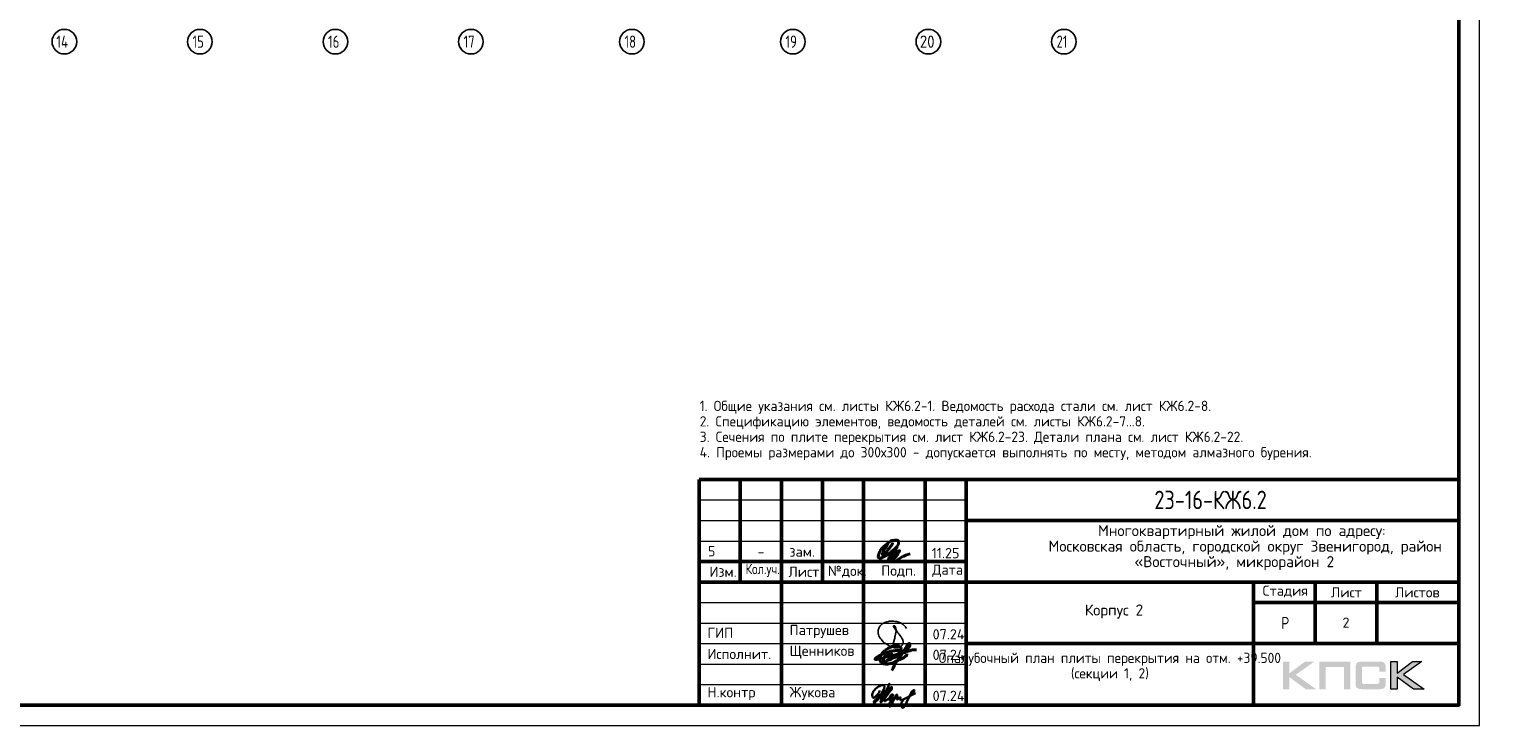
# Model space of a CAD drawing. Header units: millimetres. Extents: x 40580 to 1930067, y -240640 to 81020.
# Tile 15 of 246: x 237034 to 272813, y -240440 to -223470. Entities that reach past the tile are written whole.
import ezdxf

# ---------------------------------------------------------------- set-up
doc = ezdxf.new("R2010")
doc.units = ezdxf.units.MM
doc.linetypes.add('CENTER', pattern=[2, 1.25, -0.25, 0.25, -0.25])
for name, color, linetype, lineweight in [('Standard', 7, 'Continuous', 25), ('ОСИ', 7, 'CENTER', 15), ('Основная', 7, 'Continuous', 40)]:
    doc.layers.add(name, color=color, linetype=linetype, lineweight=lineweight)
doc.styles.add('GOST 2.304', font='isocpeur.ttf', dxfattribs={"width": 0.8})
doc.styles.add('ISOCPEUR', font='isocpeur.ttf')
doc.styles.get("Standard").update_dxf_attribs({"font": 'isocpeur.ttf'})

# ---------------------------------------------------------------- blocks, each defined once
blk = doc.blocks.new('яяя')
at = {"lineweight": 30}
for points in [[(345424, 110432), (345425, 110410), (345424, 110397), (345417, 110379), (345406, 110350), (345390, 110319), (345357, 110275), (345310, 110221), (345265, 110176), (345198, 110110), (345161, 110077), (345133, 110066), (345116, 110066), (345102, 110075), (345090, 110091), (345082, 110115), (345074, 110146), (345066, 110182), (345064, 110206), (345067, 110234), (345077, 110278), (345095, 110320), (345114, 110361), (345134, 110395), (345159, 110428), (345195, 110469), (345228, 110506), (345284, 110560), (345331, 110595), (345379, 110625), (345435, 110648), (345486, 110670), (345532, 110686), (345573, 110696), (345605, 110698), (345621, 110695), (345635, 110687), (345648, 110671), (345656, 110649), (345659, 110625), (345659, 110583), (345656, 110553), (345647, 110523), (345635, 110489), (345387, 110033), (345349, 109985), (345311, 109948), (345247, 109889), (345209, 109858), (345192, 109844), (345180, 109837), (345157, 109833), (345150, 109835), (345140, 109842), (345135, 109856), (345138, 109881), (345148, 109892), (345183, 109930), (345267, 110024), (345343, 110105), (345455, 110213), (345617, 110343), (345775, 110456), (345811, 110526), (345838, 110607), (345890, 110740), (345902, 110771), (345698, 110295), (345672, 110226), (345626, 110132), (345572, 110032), (345518, 109953), (345481, 109918), (345497, 110001), (345567, 110147), (345655, 110301), (345760, 110442)], [(345481, 109918), (345476, 109896), (345475, 109874), (345485, 109861), (345506, 109866), (345539, 109891), (345632, 109983), (345968, 110450), (346022, 110527), (346029, 110560), (346027, 110579), (346026, 110590), (346010, 110605), (345993, 110609), (345975, 110601), (345962, 110584), (345954, 110562), (345857, 110421), (345783, 110292), (345741, 110183), (345701, 110079), (345665, 109985), (345660, 109952), (345666, 109929), (345669, 109915), (345682, 109910), (345702, 109914), (345735, 109941), (345846, 110007), (346065, 110160), (346075, 110193), (346070, 110217), (346066, 110236), (346052, 110241), (346030, 110241), (346007, 110228), (345978, 110203), (345960, 110164), (345892, 110010), (345895, 109986), (345904, 109966), (345925, 109964), (345969, 109968), (346045, 110000), (346218, 110114), (346261, 110154), (346280, 110184), (346282, 110210), (346278, 110225), (346263, 110229), (346241, 110222), (346220, 110198), (346162, 110049), (345989, 109904), (345932, 109849), (345906, 109805), (345891, 109739), (345890, 109690), (345899, 109652), (345924, 109647), (345956, 109655), (345980, 109674), (346058, 109838), (346158, 110046), (346261, 110098), (346314, 110120), (346292, 110079), (346269, 110036), (346261, 110008), (346267, 109998), (346293, 109998), (346363, 110039), (346445, 110095), (346421, 110068), (346414, 110040), (346407, 110011), (346416, 109990), (346466, 109972), (346509, 109977), (346574, 109984), (347172, 110293)], [(346586, 109971), (346543, 109917), (346509, 109873), (346489, 109825), (346475, 109767), (346472, 109710), (346478, 109675), (346485, 109641), (346501, 109621), (346517, 109602), (346542, 109589), (346568, 109592), (346605, 109620), (346680, 109731), (346736, 109842), (346865, 110115), (346962, 110290), (346969, 110318), (346979, 110360), (347013, 110403), (347056, 110434), (347091, 110450), (347109, 110450), (347121, 110434), (347115, 110405), (347072, 110355), (347012, 110307), (346924, 110222)]]:
    blk.add_lwpolyline(points, dxfattribs=at)
blk = doc.blocks.new('Из_буфера32210')
at = {"color": 7, "lineweight": 25}
blk.add_lwpolyline([(357, 84), (386, 160), (399, 213), (405, 239), (412, 268), (420, 299), (427, 339), (434, 380), (437, 414), (438, 442), (436, 466), (430, 489), (425, 504), (417, 519), (409, 531), (405, 535), (403, 536), (400, 539), (394, 541), (387, 543), (383, 542), (379, 539), (377, 534), (377, 528), (379, 523), (438, 428), (470, 382), (484, 365), (504, 341), (528, 310), (551, 280), (562, 264), (575, 247), (582, 235), (589, 220), (599, 198), (606, 184), (610, 167), (611, 155), (612, 143), (611, 127), (609, 116), (603, 96), (596, 82), (588, 69), (579, 56), (563, 43), (551, 34), (539, 25), (524, 16), (511, 10), (494, 5), (481, 3), (456, 0), (432, 1), (415, 3), (396, 6), (375, 11), (355, 19), (336, 24), (310, 31), (293, 39), (269, 53), (243, 69), (223, 80), (202, 93), (180, 109), (152, 128), (126, 152), (98, 182), (77, 211), (52, 241), (32, 266), (20, 293), (8, 329), (3, 348), (1, 373), (0, 393), (1, 417), (6, 440), (13, 454), (20, 476), (26, 497), (38, 517), (47, 529), (60, 548), (75, 563), (95, 581), (115, 593), (135, 606), (161, 618), (187, 628), (213, 638), (251, 647), (282, 653), (319, 655), (353, 655), (384, 652), (418, 648), (460, 641), (503, 628), (544, 611), (579, 594), (611, 573), (639, 545), (666, 515), (679, 496), (694, 471)], dxfattribs=at)

msp = doc.modelspace()

# ---------------------------------------------------------------- hatches: boundary and pattern name
h = msp.add_hatch(color=256)
h.paths.add_polyline_path([(268319.3, -238883.5), (268091.8, -238883.5), (267719.7, -239163.5), (267719.7, -238883.5), (267562.1, -238883.5), (267562.1, -239555.6), (267719.7, -239555.6), (267719.7, -239260.3), (268122.2, -239555.6), (268373.9, -239555.6), (267873.3, -239200.2)])
h.paths.add_polyline_path([(268602.1, -239010), (269047.4, -239010), (269047.4, -239555.6), (269203.6, -239555.6), (269203.6, -238883.5), (269037, -238883.5), (268445.8, -238883.5), (268445.8, -239042.5), (268445.8, -239555.6), (268602.1, -239555.6)])
h.paths.add_polyline_path([(270341.8, -238880), (270184.2, -238880), (270184.2, -239552.8), (270341.8, -239552.8), (270341.8, -239256.9), (270744.2, -239552.8), (270995.9, -239552.8), (270495.3, -239196.7), (270941.3, -238880), (270714.5, -238880), (270341.8, -239160)])
msp.add_hatch(color=256).paths.add_polyline_path([(270052.8, -238954.7), (270050.7, -238947.1), (270047.9, -238940.9), (270044.5, -238934.6), (270041, -238928.4), (270037.6, -238923.6), (270033.4, -238918.7), (270029.3, -238913.9), (270025.1, -238909.7), (270019.6, -238906.3), (270014.1, -238902.1), (270007.8, -238898.7), (270000.9, -238895.9), (269994, -238893.1), (269986.4, -238890.4), (269978.8, -238888.3), (269960.8, -238884.8), (269941.4, -238882.1), (269920, -238880.7), (269896.5, -238880), (269495.4, -238880), (269471.9, -238880.7), (269451.2, -238882.1), (269431.1, -238884.8), (269413.9, -238888.3), (269405.6, -238891.1), (269397.9, -238893.1), (269391, -238895.9), (269384.8, -238899.4), (269378.6, -238902.1), (269372.4, -238906.3), (269367.5, -238909.7), (269362.7, -238913.9), (269358.5, -238918.7), (269355.1, -238923.6), (269350.9, -238928.4), (269347.5, -238934.6), (269344.7, -238940.9), (269341.9, -238947.8), (269339.2, -238954.7), (269337.1, -238962.3), (269333.6, -238978.9), (269330.9, -238996.9), (269328.8, -239016.9), (269328.8, -239039), (269328.8, -239393.1), (269328.8, -239415.2), (269330.9, -239435.3), (269333.6, -239453.9), (269337.1, -239470.5), (269339.2, -239478.1), (269341.9, -239485), (269344.7, -239492), (269347.5, -239498.2), (269350.9, -239503.7), (269355.1, -239509.2), (269358.5, -239514.1), (269362.7, -239518.9), (269367.5, -239523.1), (269373.1, -239526.5), (269378.6, -239530), (269384.8, -239533.4), (269391, -239536.9), (269398.6, -239539), (269405.6, -239541.7), (269413.9, -239543.8), (269431.1, -239548), (269451.2, -239550), (269472.6, -239552.1), (269495.4, -239552.8), (269896.5, -239552.8), (269920, -239552.1), (269941.4, -239550.7), (269960.8, -239548), (269978.1, -239544.5), (269986.4, -239541.7), (269994, -239539.7), (270000.9, -239536.9), (270007.8, -239533.4), (270014.1, -239530.7), (270019.6, -239526.5), (270025.1, -239523.1), (270029.3, -239518.9), (270033.4, -239514.8), (270037.6, -239509.2), (270041, -239504.4), (270044.5, -239498.2), (270047.9, -239492), (270050.7, -239485.7), (270052.8, -239478.1), (270055.5, -239470.5), (270059, -239453.9), (270061.8, -239435.9), (270063.1, -239415.2), (270063.8, -239393.1), (270063.8, -239281.7), (269906.9, -239281.7), (269906.9, -239372.3), (269906.9, -239378.6), (269906.2, -239384.8), (269904.8, -239390.3), (269903.4, -239395.8), (269901.3, -239400.7), (269899.3, -239404.8), (269896.5, -239409), (269893, -239412.4), (269889.6, -239415.9), (269885.4, -239418.7), (269880.6, -239420.7), (269875.8, -239422.8), (269870.9, -239424.2), (269864.7, -239424.9), (269858.5, -239425.6), (269852.2, -239426.3), (269528.6, -239426.3), (269523.1, -239425.6), (269518.3, -239424.9), (269514.1, -239422.8), (269510, -239420.7), (269505.8, -239418), (269502.4, -239415.2), (269498.9, -239411.7), (269496.1, -239407.6), (269493.4, -239403.4), (269491.3, -239399.3), (269489.2, -239394.5), (269487.8, -239389.6), (269485.8, -239379.9), (269485.1, -239370.3), (269485.1, -239047.3), (269485.1, -239041.8), (269485.8, -239036.3), (269487.1, -239031.4), (269488.5, -239026.6), (269489.9, -239022.4), (269492, -239019), (269494.8, -239015.5), (269497.5, -239012.1), (269501, -239009.3), (269504.4, -239006.5), (269508.6, -239004.5), (269512.7, -239003.1), (269517.6, -239001.7), (269522.4, -239001), (269527.9, -239000.3), (269533.5, -239000.3), (269852.2, -239000.3), (269858.5, -239000.3), (269864.7, -239001), (269870.2, -239002.4), (269875.1, -239003.8), (269879.9, -239005.9), (269884.7, -239007.9), (269888.9, -239011.4), (269892.4, -239014.1), (269895.8, -239018.3), (269898.6, -239022.4), (269901.3, -239026.6), (269903.4, -239031.4), (269904.8, -239036.3), (269906.2, -239041.8), (269906.9, -239048), (269906.9, -239054.3), (269906.9, -239128.2), (270063.8, -239128.2), (270063.8, -239039), (270063.1, -239016.9), (270061.8, -238996.9), (270059, -238978.9), (270054.8, -238962.3)])

# ---------------------------------------------------------------- linework, layer by layer
at = {"lineweight": 0}
msp.add_lwpolyline([(270184.2, -239552.8), (270184.2, -238880), (270341.8, -238880), (270341.8, -239160), (270714.5, -238880), (270941.3, -238880), (270495.3, -239196.7), (270995.9, -239552.8), (270744.2, -239552.8), (270341.8, -239256.9), (270341.8, -239552.8), (270184.2, -239552.8)], close=True, dxfattribs=at)
at = {"layer": 'Standard', "color": 7, "linetype": 'Continuous', "lineweight": 50, "transparency": 33554687}
for p, q in [((253346.3, -239940.4), (253346.3, -234440.4)), ((253346.3, -234440.4), (271846.3, -234440.4)), ((254346.3, -236940.4), (254346.3, -234440.4)), ((255346.3, -239940.4), (255346.3, -234440.4)), ((256346.3, -236940.4), (256346.3, -234440.4)), ((257346.3, -239940.4), (257346.3, -234440.4)), ((258846.3, -239940.4), (258846.3, -234440.4)), ((259846.3, -239940.4), (259846.3, -234440.4)), ((259846.3, -235440.4), (271846.3, -235440.4)), ((253346.3, -236440.4), (259846.3, -236440.4)), ((253346.3, -236440.4), (259846.3, -236440.4)), ((253346.3, -236940.4), (259846.3, -236940.4)), ((253346.3, -236940.4), (259846.3, -236940.4)), ((259846.3, -236940.4), (271846.3, -236940.4)), ((266846.3, -238440.4), (266846.3, -236940.4)), ((268346.3, -238440.4), (268346.3, -236940.4)), ((269846.3, -238440.4), (269846.3, -236940.4)), ((266846.3, -237440.4), (271846.3, -237440.4)), ((259846.3, -238440.4), (271846.3, -238440.4)), ((266846.3, -239940.4), (266846.3, -238440.4)), ((266846.3, -239940.4), (266846.3, -238440.4))]:
    msp.add_line(p, q, dxfattribs=at)
at = {"layer": 'Standard', "color": 7, "linetype": 'Continuous', "lineweight": 25, "transparency": 33554687}
for p, q in [((271846.3, -239940.4), (271846.3, -234440.4)), ((253346.3, -239940.4), (271846.3, -239940.4)), ((253346.3, -239940.4), (271846.3, -239940.4)), ((253346.3, -239940.4), (271846.3, -239940.4))]:
    msp.add_line(p, q, dxfattribs=at)
at = {"layer": 'Standard', "color": 7, "linetype": 'Continuous', "lineweight": 13, "transparency": 33554687}
for p, q in [((253346.3, -234940.4), (259846.3, -234940.4)), ((253346.3, -235440.4), (259846.3, -235440.4)), ((253346.3, -235940.4), (259846.3, -235940.4)), ((253346.3, -237440.4), (259846.3, -237440.4)), ((253346.3, -237940.4), (259846.3, -237940.4)), ((253346.3, -237940.4), (259846.3, -237940.4)), ((253346.3, -238440.4), (259846.3, -238440.4)), ((253346.3, -238440.4), (259846.3, -238440.4)), ((253346.3, -238940.4), (259846.3, -238940.4)), ((253346.3, -239440.4), (259846.3, -239440.4))]:
    msp.add_line(p, q, dxfattribs=at)
msp.add_lwpolyline([(212946.3, -240440.4), (272346.3, -240440.4), (272346.3, -198440.4), (212946.3, -198440.4), (212946.3, -240440.4)], close=True, dxfattribs=at)
at = {"layer": 'Standard', "color": 7, "linetype": 'Continuous', "lineweight": 50, "transparency": 33554687}
msp.add_lwpolyline([(214946.3, -198940.4), (271846.3, -198940.4), (271846.3, -239940.4), (214946.3, -239940.4), (214946.3, -198940.4)], close=True, dxfattribs=at)
at = {"layer": 'ОСИ', "color": 7, "linetype": 'Continuous', "lineweight": -3, "transparency": 33554687}
for centre in [(237886.3, -223770.4), (241186.3, -223770.4), (244486.3, -223770.4), (247786.3, -223770.4), (251706.3, -223770.4), (255626.3, -223770.4), (258926.3, -223770.4), (262226.3, -223770.4)]:
    msp.add_circle(centre, 300, dxfattribs=at)
at = {"layer": 'Основная', "color": 7, "ltscale": 100}
msp.add_spline([(257939.1, -236002.9), (257869.8, -236129.3), (257812.7, -236251.2), (257812.7, -236279.2), (257847.4, -236261.3), (257944.7, -236156.1), (258056.5, -236008.5), (257976, -236112.5), (257913.4, -236207.6), (257921.2, -236269.1), (257980.5, -236263.5), (258058.8, -236197.5), (258150.5, -236089), (258201.9, -235985), (258195.2, -235936.9), (258110.9, -235920.7), (258036.4, -235931.3), (257906.7, -236016.3), (257789.2, -236125.9), (257732.2, -236223.2), (257710.9, -236295.9), (257712.1, -236342.9), (257752.3, -236360.8), (257820.5, -236337.3), (258008.4, -236212.1), (258162.8, -236084.6), (258007.1, -236295.4), (257951.5, -236392.7), (257951.4, -236411.1), (257984.9, -236394.4), (258078.9, -236297.1), (258204.2, -236181.9), (258223.2, -236177.4), (258205.3, -236219.9), (258128.2, -236331.7), (258081.1, -236419), (258087.8, -236438), (258123.6, -236429), (258286.9, -236329.5), (258481.5, -236251.2)], degree=3, dxfattribs=at)
at = {"layer": 'Основная'}
for points in [[(258039.6, -239099.2), (258158.1, -238867.9), (258308.4, -238656), (258399.9, -238497.4), (258424, -238464.1), (258445.5, -238442.1), (258457.3, -238439.8), (258464.2, -238439), (258469.5, -238440.3), (258473.4, -238443.1), (258475.5, -238447.4), (258476.4, -238450.5), (258478.5, -238457.4), (258478, -238460.8), (258477.8, -238468.2), (258476.4, -238472.2), (258475.2, -238483.7), (258462.7, -238509.7), (258433.4, -238553.1), (258385.1, -238605.4), (258326.4, -238647.3), (258291.6, -238668.1), (258272.5, -238672.1), (258097.6, -238720.5), (257903.8, -238765.2), (257768.6, -238803.9), (257687.8, -238823.8), (257643.8, -238825.7), (257623.3, -238815.2), (257634.6, -238805.9), (257645, -238792.2), (257662.4, -238780.9), (257725.6, -238743.1), (257814.8, -238699.9), (257904.7, -238660.7), (257990.9, -238633.4), (258074.8, -238615.6), (258178.5, -238612), (258226.2, -238609.3)], [(258401, -238686.8), (258398.5, -238726.7), (258380.2, -238741.7), (258348.6, -238767.5), (258269.6, -238813.2), (258189.7, -238844.8), (258116.5, -238880.6), (257959.2, -238936.7), (257866, -238937.8), (257822.2, -238926.8), (257793.9, -238909), (257776.7, -238897.9), (257760.7, -238869.1), (257751.2, -238840.2), (257756.2, -238787), (257762.3, -238747.1), (257788.4, -238697.2), (257819.3, -238657.4), (257868.8, -238610.1), (257912, -238573.5), (257971.9, -238543.6), (258034.6, -238513.1), (258098.4, -238490.9), (258137.4, -238485.4), (258185.4, -238489.2), (258207.1, -238501.4), (258231.2, -238519.6), (258244.8, -238536.4), (258261.9, -238559.1), (258263.1, -238589.6), (258261.4, -238605.7), (258257, -238626), (258250.3, -238641.7), (258239.2, -238651.7), (258226.5, -238651.7), (258215.9, -238645), (258217, -238620.6), (258227.6, -238608.4), (258276.8, -238624.8), (258299.8, -238636.3), (258351.6, -238654.8), (258366.9, -238662.1), (258377.1, -238668.8)], [(258304.5, -238662.2), (258364.4, -238644), (258435.7, -238622), (258473.8, -238614.1), (258543.2, -238595.5), (258599.1, -238589), (258639.8, -238589.7)], [(257973.6, -238806.9), (257972.5, -238725.1), (257963.2, -238702.5), (257941.8, -238694), (257924.8, -238704.7), (257907, -238719.9), (257884.1, -238746.1), (257861.6, -238769.8), (257844.9, -238795.7), (257841.2, -238817.1), (257834.6, -238854.5), (257837.9, -238868.9), (257851.9, -238891.4), (257873.4, -238894), (257901.8, -238880.7), (257925.9, -238850.4), (257944, -238833), (257967.7, -238813.8), (258005, -238745.4), (258025.7, -238712.1), (258043.4, -238690.7), (257976.5, -238799), (257978.4, -238820.4), (257982.8, -238839.3), (258003.9, -238827.8), (258028.7, -238815.3), (258060.8, -238785.7), (258063.8, -238780.5), (258072.6, -238751.7), (258077.8, -238736.9), (258079.7, -238731), (258076, -238767.2), (258078.9, -238780.1), (258095.2, -238779.4), (258117.4, -238772.8), (258137, -238739.8), (258138.8, -238721), (258129.2, -238771.6), (258138.8, -238772), (258171.4, -238759.8), (258196.1, -238742.4), (258199.1, -238708.8), (258200.9, -238694.4), (258203.9, -238725.1), (258222.4, -238726.2), (258239.7, -238724), (258252.7, -238689.6), (258255.3, -238681.4), (258254.9, -238689.2), (258250.1, -238714.7), (258266.4, -238719.1)]]:
    msp.add_spline(points, degree=3, dxfattribs=at)

# ---------------------------------------------------------------- block references
at = {"color": 1, "ltscale": 100}
msp.add_blockref('Из_буфера32210', (257701.4, -238546.6), dxfattribs=at)
at = {"color": 2, "lineweight": 60, "xscale": 0.5, "yscale": 0.5, "zscale": 0.5}
msp.add_blockref('яяя', (85025.6, -294798.9), dxfattribs=at)

# ---------------------------------------------------------------- texts
at = {"layer": 'Standard', "color": 7, "linetype": 'Continuous', "lineweight": 25, "transparency": 33554687, "style": 'ISOCPEUR'}
for s, insert, char_height, width, attachment_point in [('\\W0.75;21', (262046.3, -223920.4), 300, 472.649, 7), ('Многоквартирный\\~жилой\\~дом\\~по\\~адресу:\\~', (263056.4, -235895.4), 270, 5717.074, 7), ('5', (253648.4, -236065.7), 250, 283.333, 2), ('зам.', (255852.9, -236074.6), 250, 283.333, 2), ('11.25', (259006.8, -236360.5), 250, 693.365, 7), ('Московская\\~область,\\~городской\\~округ\\~Звенигород,\\~район\\~', (261850.4, -236273.4), 270, 8136.215, 7), ('Изм.', (253594.2, -236815.7), 250, 631.146, 7), ('-', (254852.9, -236074.6), 250, 283.333, 2), ('Лист', (255517.2, -236815.7), 250, 782.227, 7), ('Подп.', (257777.6, -236826.1), 250, 764.532, 7), ('Дата', (259019.4, -236815.7), 250, 782.22, 7), ('«Восточный»,\\~микрорайон\\~2', (263942.9, -236651.4), 270, 3952.822, 7), ('\\W0.83;Кол.уч.', (254473.3, -236815.7), 250, 799.955, 7), ('№док.', (256481.7, -236833), 250, 853.387, 7), ('Стадия', (267066.8, -237315.7), 250, 1031.11, 7), ('Лист', (268729.9, -237315.7), 250, 782.22, 7), ('Листов', (270289.2, -237315.7), 250, 1066.504, 7), ('Корпус\\~2', (262734.4, -237830.4), 270, 1362.869, 7), ('\\W0.77;Р', (267523.3, -238090.4), 300, 262.919, 7), ('ГИП', (253546.3, -238302.9), 250, 586.804, 7), ('Патрушев', (255546.3, -238302.9), 250, 1386.365, 7), ('07.24', (259029.4, -238339.1), 250, 817.621, 7), ('Исполнит.', (253546.3, -238818.7), 250, 1386.359, 7), ('Щенников', (255546.3, -238809.1), 250, 1333.081, 7), ('07.24', (259029.4, -238839.1), 250, 817.621, 7), ('Н.контр', (253546.3, -239818.7), 250, 1102.081, 7), ('Жукова', (255546.3, -239818.7), 250, 1031.11, 7), ('07.24', (259029.4, -239839.1), 250, 817.621, 7)]:
    msp.add_mtext(s, dxfattribs=dict(at, insert=insert, char_height=char_height, width=width, attachment_point=attachment_point))
at = {"layer": 'Standard', "color": 7, "linetype": 'Continuous', "lineweight": 13, "transparency": 33554687, "insert": (253358.3, -232522.4), "char_height": 250, "width": 14920.833, "attachment_point": 1, "line_spacing_factor": 0.903614}
msp.add_mtext('{\\W0.9524;1. Общие указания см. листы КЖ6.2-1. Ведомость расхода стали см. лист КЖ6.2-8.}\\P{\\W0.9524;2. Спецификацию элементов, ведомость деталей см. листы КЖ6.2-7...8.}\\P{\\W0.9524;3. Сечения по плите перекрытия см. лист КЖ6.2-23. Детали плана см. лист КЖ6.2-22.}\\P{\\W0.9524;4. Проемы размерами до 300х300 - допускается выполнять по месту, методом алмазного бурения.}', dxfattribs=at)
at = {"layer": 'Standard', "color": 7, "linetype": 'Continuous', "lineweight": 50, "transparency": 33554687, "insert": (264428.9, -235165.4), "char_height": 450, "width": 3070.532, "attachment_point": 7, "style": 'GOST 2.304'}
msp.add_mtext('23-16-КЖ6.2', dxfattribs=at)
at = {"layer": 'Standard', "color": 7, "linetype": 'Continuous', "lineweight": 13, "transparency": 33554687, "insert": (269096.3, -237930.4), "char_height": 250, "width": 272.222, "attachment_point": 5, "style": 'ISOCPEUR'}
msp.add_mtext('\\A1;{\\fISOCPEUR|i0|b0;\\H250.000000;\\W1.000000;\\C7;2}\\P', dxfattribs=at)
at = {"layer": 'Standard', "color": 7, "linetype": 'Continuous', "lineweight": 25, "transparency": 33554687, "insert": (263346.3, -238663.5), "char_height": 250, "width": 8087.5, "attachment_point": 2, "line_spacing_factor": 0.903614, "style": 'ISOCPEUR'}
msp.add_mtext('{\\W0.9524;Опалубочный план плиты перекрытия на отм. +39.500}\\P{\\W0.9524;(секции 1, 2)}', dxfattribs=at)
at = {"layer": 'ОСИ', "color": 7, "linetype": 'Continuous', "lineweight": 25, "transparency": 33554687, "char_height": 300, "attachment_point": 7, "style": 'ISOCPEUR'}
for s, insert, width in [('\\W0.75;16', (244306.3, -223920.4), 472.649), ('\\W0.75;18', (251526.3, -223920.4), 472.649), ('\\W0.75;19', (255446.3, -223920.4), 472.649), ('\\W0.88;20', (258716.3, -223920.4), 551.54), ('\\W0.76;14', (237691.3, -223920.4), 504.567), ('\\W0.75;15', (241006.3, -223920.4), 472.649), ('\\W0.75;17', (247606.3, -223920.4), 472.649)]:
    msp.add_mtext(s, dxfattribs=dict(at, insert=insert, width=width))

doc.saveas('drawing.dxf')
